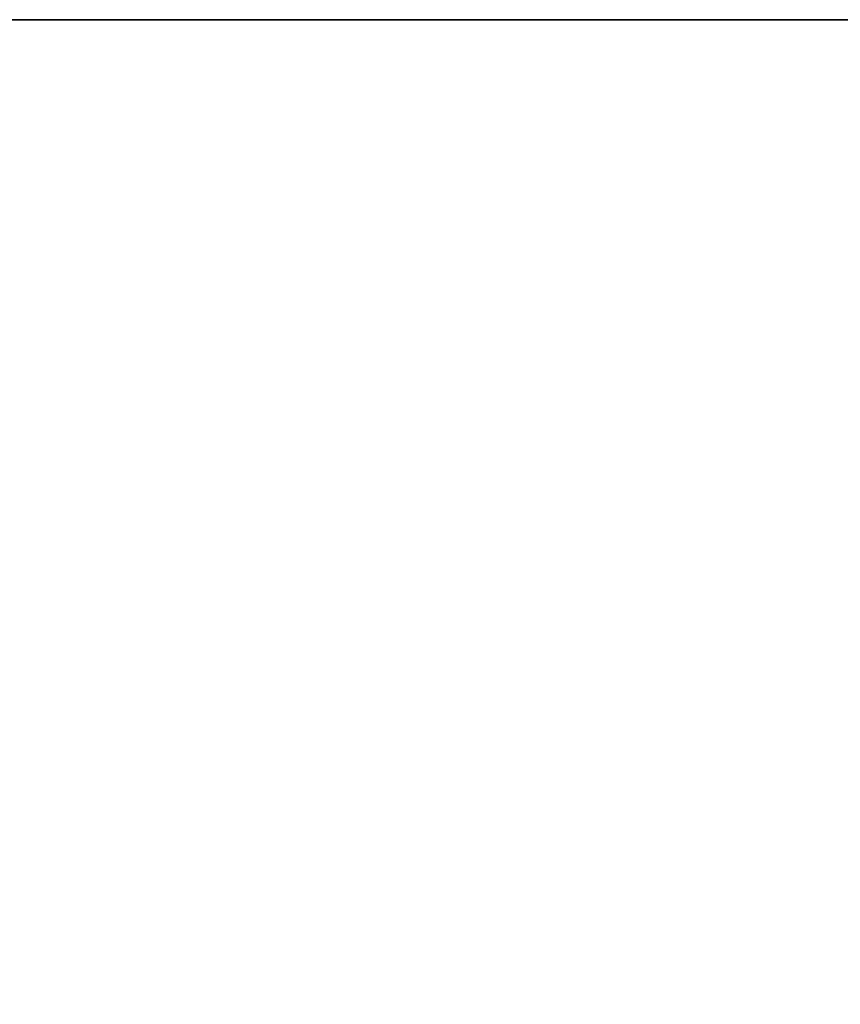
# Model space of a CAD drawing. Header units: millimetres. Extents: x -399 to 408, y -383 to 469.
# Tile 11 of 16: x 5 to 206, y 226 to 468. Entities that reach past the tile are written whole.
import ezdxf

# ---------------------------------------------------------------- set-up
doc = ezdxf.new("R2010")
doc.units = ezdxf.units.MM
doc.layers.add('KF_SEQ_10_B_SPEAKER', color=253, linetype='Continuous')

# ---------------------------------------------------------------- blocks, each defined once
blk = doc.blocks.new('KF_SEQ_10_B')
at = {"layer": 'KF_SEQ_10_B_SPEAKER'}
for points, invisible_edges in [([(377.7, 468, 235), (-377.7, 468, 235), (-377.7, 418, 235), (377.7, 418, 235)], 4), ([(377.7, 468, -235), (-377.7, 468, -235), (-377.7, 418, -235), (377.7, 418, -235)], 4), ([(-398, 418, 235), (-398, -332, 235), (398, -332, 235), (398, 418, 235)], 10), ([(-398, 418, -235), (-398, -332, -235), (398, -332, -235), (398, 418, -235)], 10)]:
    blk.add_3dface(points, dxfattribs=dict(at, invisible_edges=invisible_edges))
blk.add_3dface([(377.7, 468, 235), (-377.7, 468, 235), (-377.7, 468, -235), (377.7, 468, -235)], dxfattribs=at)

msp = doc.modelspace()

# ---------------------------------------------------------------- block references
at = {"layer": 'KF_SEQ_10_B_SPEAKER'}
msp.add_blockref('KF_SEQ_10_B', (0, 0), dxfattribs=at)

doc.saveas('drawing.dxf')
